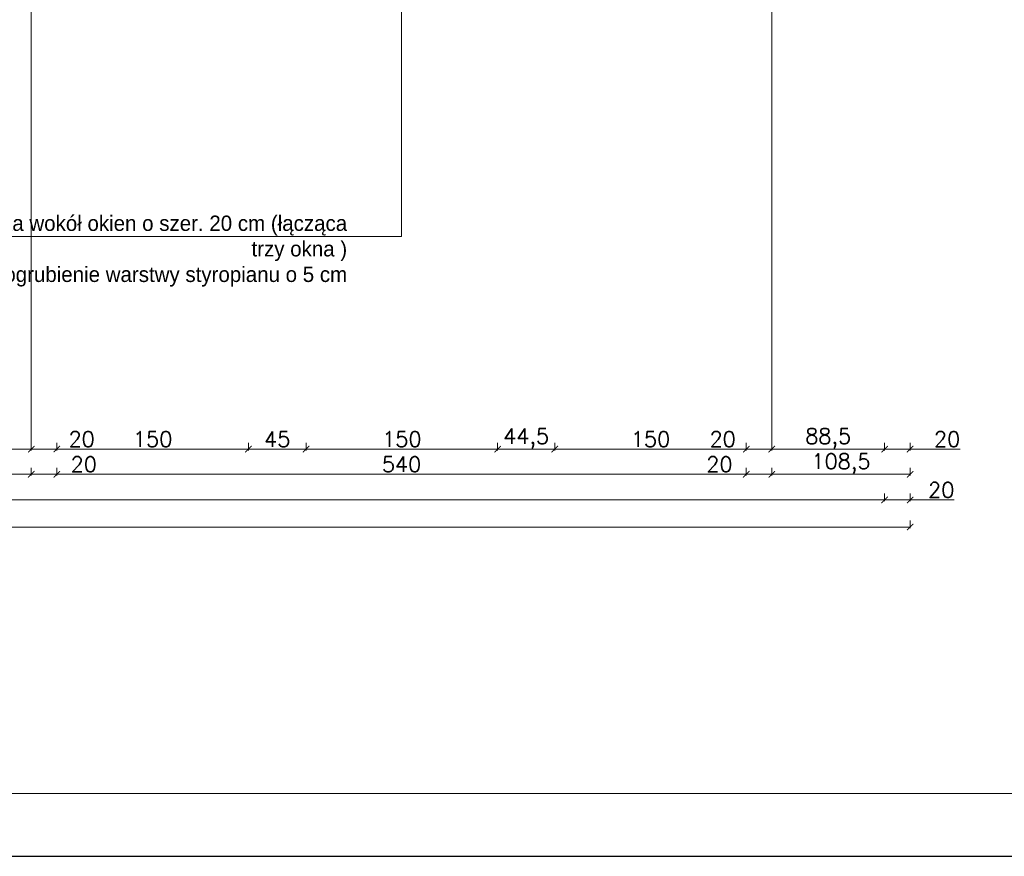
# Model space of a CAD drawing. Header units: millimetres. Extents: x -740 to 33545, y -26688 to 22494.
# Tile 142 of 256: x 11205 to 11976, y 8868 to 9523. Entities that reach past the tile are written whole.
import ezdxf
from ezdxf.lldxf.tags import DXFTag

# ---------------------------------------------------------------- set-up
doc = ezdxf.new("R2010")
doc.units = ezdxf.units.MM
doc.header["$MEASUREMENT"] = 0
doc.layers.get('Defpoints').update_dxf_attribs({"color": 252})
doc.layers.add('a3', color=252, linetype='Continuous', lineweight=30, plot=False)
doc.layers.add('wymiarowanie', color=252, linetype='Continuous', lineweight=9)
doc.styles.add('ROMANS', font='romans')
doc.styles.add('styl2', font='simplex.shx')
tags = doc.linetypes.add('ICAD_ISO03W100', pattern=[30, 12, -18]).pattern_tags.tags
tags[6:7] = [DXFTag(74, 4), DXFTag(75, 0), DXFTag(340, '0'), DXFTag(46, 1.0), DXFTag(50, 0.0), DXFTag(44, 0.0), DXFTag(45, 0.0)]
tags[4:5] = [DXFTag(74, 4), DXFTag(75, 0), DXFTag(340, '0'), DXFTag(46, 1.0), DXFTag(50, 0.0), DXFTag(44, 0.0), DXFTag(45, 0.0)]
doc.dimstyles.new('Skala 1-50', dxfattribs={"dimtxt": 12, "dimasz": 5, "dimexe": 1, "dimexo": 1, "dimgap": 1.5, "dimtad": 1, "dimdec": 1, "dimrnd": 0.5, "dimtxsty": 'styl2', "dimblk": 'ARCHTICK', "dimcen": 5, "dimadec": 0, "dimazin": 0, "dimtfac": 1, "dimtdec": 1, "dimtmove": 1, "dimatfit": 3, "dimldrblk": 'ARCHTICK', "dimfxl": 0, "dimlwd": -1, "dimlwe": -1, "dimarcsym": 0})

# ---------------------------------------------------------------- blocks, each defined once
blk = doc.blocks.new('_ArchTick')
at = {"color": 0, "linetype": 'ByBlock', "const_width": 0.15}
blk.add_lwpolyline([(-0.5, -0.5), (0.5, 0.5)], dxfattribs=at)
blk = doc.blocks.new('*D2158')
at = {"layer": 'Defpoints', "color": 0}
for p in [(11128.02, 9739.58), (11214.13, 9719.58), (11214.13, 9186.8)]:
    blk.add_point(p, dxfattribs=at)
at = {"layer": 'wymiarowanie', "color": 0}
for p, q in [((11128.02, 9191.8), (11128.02, 9185.8)), ((11214.13, 9191.8), (11214.13, 9185.8)), ((11128.02, 9186.8), (11214.13, 9186.8))]:
    blk.add_line(p, q, dxfattribs=at)
at = {"layer": 'wymiarowanie', "color": 0, "xscale": 5, "yscale": 5, "zscale": 5, "rotation": 180}
blk.add_blockref('_ArchTick', (11128.02, 9186.8), dxfattribs=at)
at = {"layer": 'wymiarowanie', "color": 0, "xscale": 5, "yscale": 5, "zscale": 5}
blk.add_blockref('_ArchTick', (11214.13, 9186.8), dxfattribs=at)
at = {"layer": 'wymiarowanie', "color": 0, "insert": (11171.07, 9194.6), "char_height": 12, "attachment_point": 5, "style": 'styl2'}
blk.add_mtext('86', dxfattribs=at)
blk = doc.blocks.new('*D2159')
at = {"layer": 'Defpoints', "color": 0}
for p in [(11234.13, 9739.58), (11214.13, 9719.58), (11234.13, 9186.8)]:
    blk.add_point(p, dxfattribs=at)
at = {"layer": 'wymiarowanie', "color": 0}
for p, q in [((11214.13, 9191.8), (11214.13, 9185.8)), ((11234.13, 9191.8), (11234.13, 9185.8)), ((11214.13, 9186.8), (11234.13, 9186.8)), ((11234.13, 9186.8), (11263.81, 9186.8))]:
    blk.add_line(p, q, dxfattribs=at)
at = {"layer": 'wymiarowanie', "color": 0, "xscale": 5, "yscale": 5, "zscale": 5, "rotation": 180}
blk.add_blockref('_ArchTick', (11214.13, 9186.8), dxfattribs=at)
at = {"layer": 'wymiarowanie', "color": 0, "xscale": 5, "yscale": 5, "zscale": 5}
blk.add_blockref('_ArchTick', (11234.13, 9186.8), dxfattribs=at)
at = {"layer": 'wymiarowanie', "color": 0, "insert": (11253.58, 9194.6), "char_height": 12, "attachment_point": 5, "style": 'styl2'}
blk.add_mtext('20', dxfattribs=at)
blk = doc.blocks.new('*D2160')
at = {"layer": 'Defpoints', "color": 0}
for p in [(11234.13, 9739.58), (11384.13, 9739.58), (11384.13, 9186.8)]:
    blk.add_point(p, dxfattribs=at)
at = {"layer": 'wymiarowanie', "color": 0}
for p, q in [((11234.13, 9191.8), (11234.13, 9185.8)), ((11384.13, 9191.8), (11384.13, 9185.8)), ((11234.13, 9186.8), (11384.13, 9186.8))]:
    blk.add_line(p, q, dxfattribs=at)
at = {"layer": 'wymiarowanie', "color": 0, "xscale": 5, "yscale": 5, "zscale": 5, "rotation": 180}
blk.add_blockref('_ArchTick', (11234.13, 9186.8), dxfattribs=at)
at = {"layer": 'wymiarowanie', "color": 0, "xscale": 5, "yscale": 5, "zscale": 5}
blk.add_blockref('_ArchTick', (11384.13, 9186.8), dxfattribs=at)
at = {"layer": 'wymiarowanie', "color": 0, "insert": (11309.13, 9194.6), "char_height": 12, "attachment_point": 5, "style": 'styl2'}
blk.add_mtext('150', dxfattribs=at)
blk = doc.blocks.new('*D2161')
at = {"layer": 'Defpoints', "color": 0}
for p in [(11384.13, 9739.58), (11429.29, 9739.58), (11429.29, 9186.8)]:
    blk.add_point(p, dxfattribs=at)
at = {"layer": 'wymiarowanie', "color": 0}
for p, q in [((11384.13, 9191.8), (11384.13, 9185.8)), ((11429.29, 9191.8), (11429.29, 9185.8)), ((11384.13, 9186.8), (11429.29, 9186.8))]:
    blk.add_line(p, q, dxfattribs=at)
at = {"layer": 'wymiarowanie', "color": 0, "xscale": 5, "yscale": 5, "zscale": 5, "rotation": 180}
blk.add_blockref('_ArchTick', (11384.13, 9186.8), dxfattribs=at)
at = {"layer": 'wymiarowanie', "color": 0, "xscale": 5, "yscale": 5, "zscale": 5}
blk.add_blockref('_ArchTick', (11429.29, 9186.8), dxfattribs=at)
at = {"layer": 'wymiarowanie', "color": 0, "insert": (11406.71, 9194.6), "char_height": 12, "attachment_point": 5, "style": 'styl2'}
blk.add_mtext('45', dxfattribs=at)
blk = doc.blocks.new('*D2162')
at = {"layer": 'Defpoints', "color": 0}
for p in [(11429.29, 9739.58), (11579.29, 9739.58), (11579.29, 9186.8)]:
    blk.add_point(p, dxfattribs=at)
at = {"layer": 'wymiarowanie', "color": 0}
for p, q in [((11429.29, 9191.8), (11429.29, 9185.8)), ((11579.29, 9191.8), (11579.29, 9185.8)), ((11429.29, 9186.8), (11579.29, 9186.8))]:
    blk.add_line(p, q, dxfattribs=at)
at = {"layer": 'wymiarowanie', "color": 0, "xscale": 5, "yscale": 5, "zscale": 5, "rotation": 180}
blk.add_blockref('_ArchTick', (11429.29, 9186.8), dxfattribs=at)
at = {"layer": 'wymiarowanie', "color": 0, "xscale": 5, "yscale": 5, "zscale": 5}
blk.add_blockref('_ArchTick', (11579.29, 9186.8), dxfattribs=at)
at = {"layer": 'wymiarowanie', "color": 0, "insert": (11504.29, 9194.6), "char_height": 12, "attachment_point": 5, "style": 'styl2'}
blk.add_mtext('150', dxfattribs=at)
blk = doc.blocks.new('*D2163')
at = {"layer": 'Defpoints', "color": 0}
for p in [(11579.29, 9739.58), (11624.02, 9739.58), (11624.02, 9186.8)]:
    blk.add_point(p, dxfattribs=at)
at = {"layer": 'wymiarowanie', "color": 0}
for p, q in [((11579.29, 9191.8), (11579.29, 9185.8)), ((11624.02, 9191.8), (11624.02, 9185.8)), ((11579.29, 9186.8), (11624.02, 9186.8))]:
    blk.add_line(p, q, dxfattribs=at)
at = {"layer": 'wymiarowanie', "color": 0, "xscale": 5, "yscale": 5, "zscale": 5, "rotation": 180}
blk.add_blockref('_ArchTick', (11579.29, 9186.8), dxfattribs=at)
at = {"layer": 'wymiarowanie', "color": 0, "xscale": 5, "yscale": 5, "zscale": 5}
blk.add_blockref('_ArchTick', (11624.02, 9186.8), dxfattribs=at)
at = {"layer": 'wymiarowanie', "color": 0, "insert": (11601.66, 9195.15), "char_height": 12, "attachment_point": 5, "style": 'styl2'}
blk.add_mtext('44,5', dxfattribs=at)
blk = doc.blocks.new('*D2164')
at = {"layer": 'Defpoints', "color": 0}
for p in [(11624.02, 9739.58), (11774.02, 9739.58), (11774.02, 9186.8)]:
    blk.add_point(p, dxfattribs=at)
at = {"layer": 'wymiarowanie', "color": 0}
for p, q in [((11624.02, 9191.8), (11624.02, 9185.8)), ((11774.02, 9191.8), (11774.02, 9185.8)), ((11624.02, 9186.8), (11774.02, 9186.8))]:
    blk.add_line(p, q, dxfattribs=at)
at = {"layer": 'wymiarowanie', "color": 0, "xscale": 5, "yscale": 5, "zscale": 5, "rotation": 180}
blk.add_blockref('_ArchTick', (11624.02, 9186.8), dxfattribs=at)
at = {"layer": 'wymiarowanie', "color": 0, "xscale": 5, "yscale": 5, "zscale": 5}
blk.add_blockref('_ArchTick', (11774.02, 9186.8), dxfattribs=at)
at = {"layer": 'wymiarowanie', "color": 0, "insert": (11699.02, 9194.6), "char_height": 12, "attachment_point": 5, "style": 'styl2'}
blk.add_mtext('150', dxfattribs=at)
blk = doc.blocks.new('*D2165')
at = {"layer": 'Defpoints', "color": 0}
for p in [(11774.02, 9739.58), (11794.02, 9719.58), (11794.02, 9186.8)]:
    blk.add_point(p, dxfattribs=at)
at = {"layer": 'wymiarowanie', "color": 0}
for p, q in [((11774.02, 9191.8), (11774.02, 9185.8)), ((11794.02, 9191.8), (11794.02, 9185.8)), ((11774.02, 9186.8), (11745.3, 9186.8)), ((11774.02, 9186.8), (11794.02, 9186.8))]:
    blk.add_line(p, q, dxfattribs=at)
at = {"layer": 'wymiarowanie', "color": 0, "xscale": 5, "yscale": 5, "zscale": 5, "rotation": 180}
blk.add_blockref('_ArchTick', (11774.02, 9186.8), dxfattribs=at)
at = {"layer": 'wymiarowanie', "color": 0, "xscale": 5, "yscale": 5, "zscale": 5}
blk.add_blockref('_ArchTick', (11794.02, 9186.8), dxfattribs=at)
at = {"layer": 'wymiarowanie', "color": 0, "insert": (11755.54, 9194.6), "char_height": 12, "attachment_point": 5, "style": 'styl2'}
blk.add_mtext('20', dxfattribs=at)
blk = doc.blocks.new('*D2166')
at = {"layer": 'Defpoints', "color": 0}
for p in [(11882.33, 9739.58), (11794.02, 9719.58), (11882.33, 9186.8)]:
    blk.add_point(p, dxfattribs=at)
at = {"layer": 'wymiarowanie', "color": 0}
for p, q in [((11794.02, 9191.8), (11794.02, 9185.8)), ((11882.33, 9191.8), (11882.33, 9185.8)), ((11794.02, 9186.8), (11882.33, 9186.8))]:
    blk.add_line(p, q, dxfattribs=at)
at = {"layer": 'wymiarowanie', "color": 0, "xscale": 5, "yscale": 5, "zscale": 5, "rotation": 180}
blk.add_blockref('_ArchTick', (11794.02, 9186.8), dxfattribs=at)
at = {"layer": 'wymiarowanie', "color": 0, "xscale": 5, "yscale": 5, "zscale": 5}
blk.add_blockref('_ArchTick', (11882.33, 9186.8), dxfattribs=at)
at = {"layer": 'wymiarowanie', "color": 0, "insert": (11838.17, 9195.15), "char_height": 12, "attachment_point": 5, "style": 'styl2'}
blk.add_mtext('88,5', dxfattribs=at)
blk = doc.blocks.new('*D2167')
at = {"layer": 'Defpoints', "color": 0}
for p in [(11882.33, 9739.58), (11902.33, 9719.58), (11902.33, 9186.8)]:
    blk.add_point(p, dxfattribs=at)
at = {"layer": 'wymiarowanie', "color": 0}
for p, q in [((11882.33, 9191.8), (11882.33, 9185.8)), ((11902.33, 9191.8), (11902.33, 9185.8)), ((11882.33, 9186.8), (11902.33, 9186.8)), ((11902.33, 9186.8), (11941.52, 9186.8))]:
    blk.add_line(p, q, dxfattribs=at)
at = {"layer": 'wymiarowanie', "color": 0, "xscale": 5, "yscale": 5, "zscale": 5, "rotation": 180}
blk.add_blockref('_ArchTick', (11882.33, 9186.8), dxfattribs=at)
at = {"layer": 'wymiarowanie', "color": 0, "xscale": 5, "yscale": 5, "zscale": 5}
blk.add_blockref('_ArchTick', (11902.33, 9186.8), dxfattribs=at)
at = {"layer": 'wymiarowanie', "color": 0, "insert": (11931.28, 9194.6), "char_height": 12, "attachment_point": 5, "style": 'styl2'}
blk.add_mtext('20', dxfattribs=at)
blk = doc.blocks.new('*D2175')
at = {"layer": 'Defpoints', "color": 0}
for p in [(11128.02, 9205.99), (11214.13, 9205.85), (11214.13, 9167.08)]:
    blk.add_point(p, dxfattribs=at)
at = {"layer": 'wymiarowanie', "color": 0}
for p, q in [((11128.02, 9172.08), (11128.02, 9166.08)), ((11214.13, 9172.08), (11214.13, 9166.08)), ((11128.02, 9167.08), (11214.13, 9167.08))]:
    blk.add_line(p, q, dxfattribs=at)
at = {"layer": 'wymiarowanie', "color": 0, "xscale": 5, "yscale": 5, "zscale": 5, "rotation": 180}
blk.add_blockref('_ArchTick', (11128.02, 9167.08), dxfattribs=at)
at = {"layer": 'wymiarowanie', "color": 0, "xscale": 5, "yscale": 5, "zscale": 5}
blk.add_blockref('_ArchTick', (11214.13, 9167.08), dxfattribs=at)
at = {"layer": 'wymiarowanie', "color": 0, "insert": (11171.07, 9174.88), "char_height": 12, "attachment_point": 5, "style": 'styl2'}
blk.add_mtext('86', dxfattribs=at)
blk = doc.blocks.new('*D2176')
at = {"layer": 'Defpoints', "color": 0}
for p in [(11214.13, 9205.85), (11234.13, 9191.8), (11234.13, 9167.08)]:
    blk.add_point(p, dxfattribs=at)
at = {"layer": 'wymiarowanie', "color": 0}
for p, q in [((11214.13, 9172.08), (11214.13, 9166.08)), ((11234.13, 9172.08), (11234.13, 9166.08)), ((11214.13, 9167.08), (11234.13, 9167.08)), ((11234.13, 9167.08), (11265.48, 9167.08))]:
    blk.add_line(p, q, dxfattribs=at)
at = {"layer": 'wymiarowanie', "color": 0, "xscale": 5, "yscale": 5, "zscale": 5, "rotation": 180}
blk.add_blockref('_ArchTick', (11214.13, 9167.08), dxfattribs=at)
at = {"layer": 'wymiarowanie', "color": 0, "xscale": 5, "yscale": 5, "zscale": 5}
blk.add_blockref('_ArchTick', (11234.13, 9167.08), dxfattribs=at)
at = {"layer": 'wymiarowanie', "color": 0, "insert": (11255.25, 9174.88), "char_height": 12, "attachment_point": 5, "style": 'styl2'}
blk.add_mtext('20', dxfattribs=at)
blk = doc.blocks.new('*D2177')
at = {"layer": 'Defpoints', "color": 0}
for p in [(11234.13, 9191.8), (11774.02, 9191.8), (11774.02, 9167.08)]:
    blk.add_point(p, dxfattribs=at)
at = {"layer": 'wymiarowanie', "color": 0}
for p, q in [((11234.13, 9172.08), (11234.13, 9166.08)), ((11774.02, 9172.08), (11774.02, 9166.08)), ((11234.13, 9167.08), (11774.02, 9167.08))]:
    blk.add_line(p, q, dxfattribs=at)
at = {"layer": 'wymiarowanie', "color": 0, "xscale": 5, "yscale": 5, "zscale": 5, "rotation": 180}
blk.add_blockref('_ArchTick', (11234.13, 9167.08), dxfattribs=at)
at = {"layer": 'wymiarowanie', "color": 0, "xscale": 5, "yscale": 5, "zscale": 5}
blk.add_blockref('_ArchTick', (11774.02, 9167.08), dxfattribs=at)
at = {"layer": 'wymiarowanie', "color": 0, "insert": (11504.08, 9174.88), "char_height": 12, "attachment_point": 5, "style": 'styl2'}
blk.add_mtext('540', dxfattribs=at)
blk = doc.blocks.new('*D2178')
at = {"layer": 'Defpoints', "color": 0}
for p in [(11774.02, 9191.8), (11794.02, 9191.8), (11794.02, 9167.08)]:
    blk.add_point(p, dxfattribs=at)
at = {"layer": 'wymiarowanie', "color": 0}
for p, q in [((11774.02, 9172.08), (11774.02, 9166.08)), ((11794.02, 9172.08), (11794.02, 9166.08)), ((11774.02, 9167.08), (11742.74, 9167.08)), ((11774.02, 9167.08), (11794.02, 9167.08))]:
    blk.add_line(p, q, dxfattribs=at)
at = {"layer": 'wymiarowanie', "color": 0, "xscale": 5, "yscale": 5, "zscale": 5, "rotation": 180}
blk.add_blockref('_ArchTick', (11774.02, 9167.08), dxfattribs=at)
at = {"layer": 'wymiarowanie', "color": 0, "xscale": 5, "yscale": 5, "zscale": 5}
blk.add_blockref('_ArchTick', (11794.02, 9167.08), dxfattribs=at)
at = {"layer": 'wymiarowanie', "color": 0, "insert": (11752.97, 9174.88), "char_height": 12, "attachment_point": 5, "style": 'styl2'}
blk.add_mtext('20', dxfattribs=at)
blk = doc.blocks.new('*D2179')
at = {"layer": 'Defpoints', "color": 0}
for p in [(11794.02, 9191.8), (11902.33, 9191.8), (11902.33, 9167.08)]:
    blk.add_point(p, dxfattribs=at)
at = {"layer": 'wymiarowanie', "color": 0}
for p, q in [((11794.02, 9172.08), (11794.02, 9166.08)), ((11902.33, 9172.08), (11902.33, 9166.08)), ((11794.02, 9167.08), (11902.33, 9167.08))]:
    blk.add_line(p, q, dxfattribs=at)
at = {"layer": 'wymiarowanie', "color": 0, "xscale": 5, "yscale": 5, "zscale": 5, "rotation": 180}
blk.add_blockref('_ArchTick', (11794.02, 9167.08), dxfattribs=at)
at = {"layer": 'wymiarowanie', "color": 0, "xscale": 5, "yscale": 5, "zscale": 5}
blk.add_blockref('_ArchTick', (11902.33, 9167.08), dxfattribs=at)
at = {"layer": 'wymiarowanie', "color": 0, "insert": (11848.17, 9175.42), "char_height": 12, "attachment_point": 5, "style": 'styl2'}
blk.add_mtext('108,5', dxfattribs=at)
blk = doc.blocks.new('*D2181')
at = {"layer": 'Defpoints', "color": 0}
for p in [(11882.33, 9181.8), (8887.19, 9172.08), (11882.33, 9147.02)]:
    blk.add_point(p, dxfattribs=at)
at = {"layer": 'wymiarowanie', "color": 0}
for p, q in [((8887.19, 9152.02), (8887.19, 9146.02)), ((8887.19, 9147.02), (11882.33, 9147.02)), ((11882.33, 9152.02), (11882.33, 9146.02))]:
    blk.add_line(p, q, dxfattribs=at)
at = {"layer": 'wymiarowanie', "color": 0, "xscale": 5, "yscale": 5, "zscale": 5, "rotation": 180}
blk.add_blockref('_ArchTick', (8887.19, 9147.02), dxfattribs=at)
at = {"layer": 'wymiarowanie', "color": 0, "xscale": 5, "yscale": 5, "zscale": 5}
blk.add_blockref('_ArchTick', (11882.33, 9147.02), dxfattribs=at)
at = {"layer": 'wymiarowanie', "color": 0, "insert": (10384.76, 9154.82), "char_height": 12, "attachment_point": 5, "style": 'styl2'}
blk.add_mtext('2995', dxfattribs=at)
blk = doc.blocks.new('*D2182')
at = {"layer": 'Defpoints', "color": 0}
for p in [(11882.33, 9181.8), (11902.33, 9181.8), (11902.33, 9147.02)]:
    blk.add_point(p, dxfattribs=at)
at = {"layer": 'wymiarowanie', "color": 0}
for p, q in [((11882.33, 9152.02), (11882.33, 9146.02)), ((11882.33, 9147.02), (11902.33, 9147.02)), ((11902.33, 9152.02), (11902.33, 9146.02)), ((11902.33, 9147.02), (11936.89, 9147.02))]:
    blk.add_line(p, q, dxfattribs=at)
at = {"layer": 'wymiarowanie', "color": 0, "xscale": 5, "yscale": 5, "zscale": 5, "rotation": 180}
blk.add_blockref('_ArchTick', (11882.33, 9147.02), dxfattribs=at)
at = {"layer": 'wymiarowanie', "color": 0, "xscale": 5, "yscale": 5, "zscale": 5}
blk.add_blockref('_ArchTick', (11902.33, 9147.02), dxfattribs=at)
at = {"layer": 'wymiarowanie', "color": 0, "insert": (11926.66, 9154.82), "char_height": 12, "attachment_point": 5, "style": 'styl2'}
blk.add_mtext('20', dxfattribs=at)
blk = doc.blocks.new('*D2183')
at = {"layer": 'Defpoints', "color": 0}
for p in [(11902.33, 9162.08), (8867.19, 9152.02), (11902.33, 9125.79)]:
    blk.add_point(p, dxfattribs=at)
at = {"layer": 'wymiarowanie', "color": 0}
for p, q in [((8867.19, 9130.79), (8867.19, 9124.79)), ((11902.33, 9130.79), (11902.33, 9124.79)), ((8867.19, 9125.79), (11902.33, 9125.79))]:
    blk.add_line(p, q, dxfattribs=at)
at = {"layer": 'wymiarowanie', "color": 0, "xscale": 5, "yscale": 5, "zscale": 5, "rotation": 180}
blk.add_blockref('_ArchTick', (8867.19, 9125.79), dxfattribs=at)
at = {"layer": 'wymiarowanie', "color": 0, "xscale": 5, "yscale": 5, "zscale": 5}
blk.add_blockref('_ArchTick', (11902.33, 9125.79), dxfattribs=at)
at = {"layer": 'wymiarowanie', "color": 0, "insert": (10384.76, 9133.59), "char_height": 12, "attachment_point": 5, "style": 'styl2'}
blk.add_mtext('3035', dxfattribs=at)

msp = doc.modelspace()

# ---------------------------------------------------------------- linework, layer by layer
at = {"layer": 'a3'}
msp.add_lwpolyline([(13075.31, 8867.94), (13075.31, 11837.94), (8325.31, 11837.94), (8325.31, 8867.94), (13075.31, 8867.94)], dxfattribs=at)
at = {"layer": 'wymiarowanie', "linetype": 'ICAD_ISO03W100', "ltscale": 0.2}
for p, q in [((11214.13, 9728.58), (11214.13, 9191.8)), ((11794.02, 9728.58), (11794.02, 9191.8))]:
    msp.add_line(p, q, dxfattribs=at)
at = {"layer": 'wymiarowanie'}
for q in [(11504.08, 9562.04), (11130.24, 9353.31)]:
    msp.add_line((11504.08, 9353.31), q, dxfattribs=at)
msp.add_lwpolyline([(13026.2, 8917.05), (13026.2, 11788.83), (8374.42, 11788.83), (8374.42, 8917.05)], close=True, dxfattribs=at)

# ---------------------------------------------------------------- texts
at = {"layer": 'wymiarowanie', "linetype": 'Continuous', "insert": (11461.47, 9369.66), "char_height": 12, "width": 327.6277, "attachment_point": 3, "style": 'ROMANS'}
msp.add_mtext('{\\fCentury Gothic|b0|i0|c238|p0;Opaska wokół okien o szer. 20 cm }{\\fCentury Gothic|b0|i0|c238|p0;(łącząca trzy okna )}\\P{\\fCentury Gothic|b0|i0|c238|p0;Pogrubienie warstwy styropianu o 5 cm }', dxfattribs=at)

# ---------------------------------------------------------------- dimensions: what is measured, and where the dimension line sits
at = {"layer": 'wymiarowanie'}
for base, p1, p2, picture, middle in [((11214.13, 9186.8), (11128.02, 9739.58), (11214.13, 9719.58), '*D2158', (11171.07, 9194.6)), ((11384.13, 9186.8), (11234.13, 9739.58), (11384.13, 9739.58), '*D2160', (11309.13, 9194.6)), ((11429.29, 9186.8), (11384.13, 9739.58), (11429.29, 9739.58), '*D2161', (11406.71, 9194.6)), ((11579.29, 9186.8), (11429.29, 9739.58), (11579.29, 9739.58), '*D2162', (11504.29, 9194.6)), ((11624.02, 9186.8), (11579.29, 9739.58), (11624.02, 9739.58), '*D2163', (11601.66, 9195.15)), ((11774.02, 9186.8), (11624.02, 9739.58), (11774.02, 9739.58), '*D2164', (11699.02, 9194.6)), ((11882.33, 9186.8), (11794.02, 9719.58), (11882.33, 9739.58), '*D2166', (11838.17, 9195.15)), ((11214.13, 9167.08), (11128.02, 9205.99), (11214.13, 9205.85), '*D2175', (11171.07, 9174.88)), ((11774.02, 9167.08), (11234.13, 9191.8), (11774.02, 9191.8), '*D2177', (11504.08, 9174.88)), ((11902.33, 9167.08), (11794.02, 9191.8), (11902.33, 9191.8), '*D2179', (11848.17, 9175.42)), ((11882.33, 9147.02), (8887.19, 9172.08), (11882.33, 9181.8), '*D2181', (10384.76, 9154.82)), ((11902.33, 9125.79), (8867.19, 9152.02), (11902.33, 9162.08), '*D2183', (10384.76, 9133.59))]:
    dim = msp.add_linear_dim(base=base, p1=p1, p2=p2, dimstyle='Skala 1-50', dxfattribs=at)
    dim.commit()
    dim.dimension.update_dxf_attribs({"geometry": picture, "text_midpoint": middle})
for base, p1, p2, picture, middle in [((11234.13, 9186.8), (11214.13, 9719.58), (11234.13, 9739.58), '*D2159', (11253.58, 9186.8)), ((11794.02, 9186.8), (11774.02, 9739.58), (11794.02, 9719.58), '*D2165', (11755.54, 9186.8)), ((11902.33, 9186.8), (11882.33, 9739.58), (11902.33, 9719.58), '*D2167', (11931.28, 9186.25)), ((11234.13, 9167.08), (11214.13, 9205.85), (11234.13, 9191.8), '*D2176', (11255.25, 9167.08)), ((11794.02, 9167.08), (11774.02, 9191.8), (11794.02, 9191.8), '*D2178', (11752.97, 9168.56)), ((11902.33, 9147.02), (11882.33, 9181.8), (11902.33, 9181.8), '*D2182', (11926.66, 9149.09))]:
    dim = msp.add_linear_dim(base=base, p1=p1, p2=p2, dimstyle='Skala 1-50', dxfattribs=at)
    dim.commit()
    dim.dimension.update_dxf_attribs({"geometry": picture, "text_midpoint": middle, "dimtype": 160})

doc.saveas('drawing.dxf')
